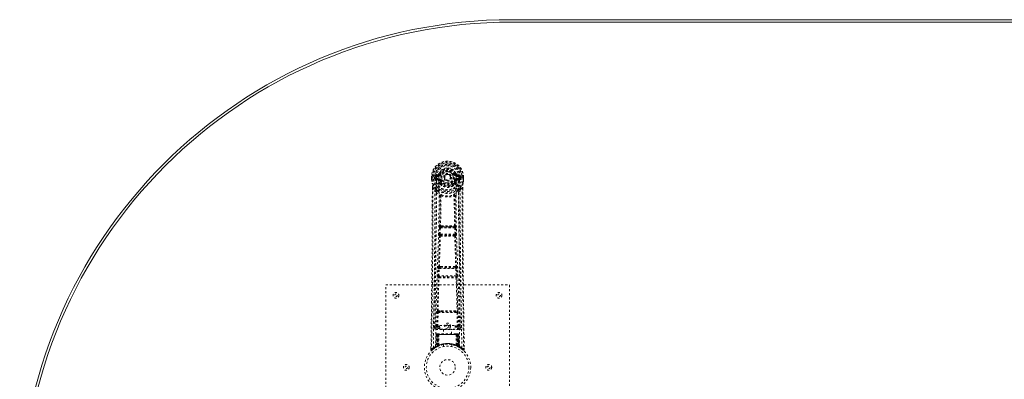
# Model space of a CAD drawing. Header units: inches. Extents: x 12.1 to 107.6, y 31.9 to 79.7.
# Tile 2 of 5: x 12.1 to 59.8, y 62.2 to 79.7. Entities that reach past the tile are written whole.
import ezdxf

# ---------------------------------------------------------------- set-up
doc = ezdxf.new("R2010")
doc.units = ezdxf.units.IN
doc.header["$MEASUREMENT"] = 0
doc.linetypes.add('SLD-Dashed', pattern=[0.075, 0.05, -0.025])
doc.linetypes.add('SLD-Solid', pattern=[0])

msp = doc.modelspace()

# ---------------------------------------------------------------- linework, layer by layer
at = {"color": 7, "linetype": 'SLD-Solid', "lineweight": 15}
for p, q in [((35.945, 79.7), (83.695, 79.7)), ((83.695, 79.582), (35.945, 79.582)), ((35.945, 79.582), (83.695, 79.582))]:
    msp.add_line(p, q, dxfattribs=at)
at = {"color": 7, "linetype": 'SLD-Dashed', "lineweight": 0}
for p, q in [((32.364, 72.199), (32.245, 72.176)), ((32.275, 72.14), (32.392, 72.16)), ((32.275, 72.14), (32.275, 72.11)), ((32.392, 72.14), (32.275, 72.14)), ((32.392, 72.11), (32.275, 72.11)), ((32.392, 72.16), (32.392, 72.14)), ((32.392, 72.11), (32.392, 72.14)), ((32.452, 72.204), (32.397, 72.227)), ((32.452, 72.204), (32.474, 72.194)), ((33.167, 72.194), (33.189, 72.204)), ((33.189, 72.204), (33.193, 72.196)), ((33.249, 72.16), (33.366, 72.14)), ((33.249, 72.16), (33.249, 72.14)), ((33.366, 72.14), (33.249, 72.14)), ((33.249, 72.11), (33.249, 72.14)), ((33.366, 72.11), (33.249, 72.11)), ((33.396, 72.176), (33.277, 72.199)), ((33.366, 72.11), (33.366, 72.14)), ((32.045, 72.059), (32.041, 72.058)), ((32.041, 72.058), (32.041, 71.942)), ((32.041, 71.942), (32.041, 71.938)), ((32.042, 72.059), (32.042, 71.942)), ((32.098, 72.058), (32.045, 72.059)), ((32.07, 72.056), (32.07, 71.942)), ((32.121, 72.058), (32.098, 72.058)), ((32.279, 72.058), (32.121, 72.058)), ((32.192, 71.985), (32.192, 72.056)), ((32.192, 71.985), (32.222, 71.986)), ((32.192, 71.985), (32.192, 71.985)), ((32.227, 72.056), (32.222, 72.056)), ((32.222, 72.056), (32.222, 71.986)), ((32.222, 71.985), (32.227, 71.967)), ((32.227, 71.977), (32.227, 72.056)), ((32.227, 71.967), (32.227, 71.977)), ((32.233, 71.94), (32.237, 71.936)), ((32.237, 71.936), (32.237, 71.935)), ((32.237, 71.936), (32.237, 71.935)), ((32.248, 71.924), (32.237, 71.935)), ((32.248, 71.924), (32.362, 71.904)), ((32.262, 71.988), (32.262, 71.958)), ((32.262, 71.988), (32.392, 71.988)), ((32.392, 71.933), (32.262, 71.958)), ((32.262, 71.958), (32.392, 71.958)), ((32.392, 71.988), (32.392, 71.958)), ((32.392, 71.933), (32.392, 71.958)), ((32.397, 72.093), (32.397, 72.095)), ((32.474, 71.903), (32.447, 71.892)), ((32.452, 71.742), (32.452, 71.761)), ((32.471, 71.697), (32.46, 71.714)), ((32.475, 71.766), (32.476, 71.748)), ((32.977, 72.049), (32.976, 72.033)), ((32.977, 72.057), (32.977, 72.049)), ((33.165, 71.748), (33.165, 71.766)), ((33.194, 71.892), (33.167, 71.903)), ((33.181, 71.714), (33.169, 71.697)), ((33.189, 71.742), (33.189, 71.761)), ((33.244, 72.095), (33.244, 72.093)), ((33.249, 71.988), (33.249, 71.958)), ((33.249, 71.988), (33.379, 71.988)), ((33.379, 71.958), (33.249, 71.933)), ((33.249, 71.933), (33.249, 71.958)), ((33.249, 71.958), (33.379, 71.958)), ((33.279, 71.904), (33.393, 71.924)), ((33.52, 72.058), (33.362, 72.058)), ((33.379, 71.958), (33.379, 71.988)), ((33.404, 71.936), (33.393, 71.924)), ((33.393, 71.924), (33.393, 71.924)), ((33.393, 71.924), (33.393, 71.924)), ((33.404, 71.936), (33.407, 71.94)), ((33.414, 72.056), (33.419, 72.056)), ((33.414, 71.977), (33.414, 72.056)), ((33.419, 71.985), (33.414, 71.967)), ((33.414, 71.967), (33.414, 71.977)), ((33.419, 71.986), (33.419, 72.056)), ((33.419, 71.986), (33.449, 71.985)), ((33.449, 72.056), (33.449, 71.985)), ((33.449, 72.056), (33.449, 72.056)), ((33.449, 71.985), (33.449, 71.985)), ((33.543, 72.058), (33.52, 72.058)), ((33.596, 72.059), (33.543, 72.058)), ((33.57, 71.942), (33.57, 72.056)), ((33.6, 72.058), (33.596, 72.059)), ((33.599, 71.942), (33.599, 72.059)), ((33.6, 72.058), (33.6, 71.942)), ((33.6, 71.938), (33.6, 71.942)), ((32.083, 71.557), (32.08, 70.633)), ((32.084, 70.633), (32.084, 71.557)), ((32.113, 71.556), (32.209, 71.44)), ((33.432, 71.44), (33.528, 71.556)), ((33.556, 71.503), (33.557, 71.557)), ((33.558, 71.557), (33.558, 71.504)), ((32.493, 71.138), (32.493, 71.138)), ((33.148, 71.138), (33.148, 71.138)), ((32.41, 69.285), (32.427, 69.602)), ((32.455, 69.283), (32.471, 69.6)), ((33.186, 69.283), (32.455, 69.283)), ((32.478, 69.233), (32.464, 69.238)), ((32.464, 69.238), (33.177, 69.238)), ((32.471, 69.6), (33.17, 69.6)), ((32.521, 69.698), (32.481, 69.698)), ((32.49, 69.644), (32.529, 69.645)), ((33.112, 69.645), (32.529, 69.645)), ((33.112, 69.645), (33.151, 69.644)), ((33.16, 69.698), (33.12, 69.698)), ((33.177, 69.238), (33.163, 69.233)), ((33.17, 69.6), (33.186, 69.283)), ((33.231, 69.285), (33.214, 69.602)), ((32.434, 69.191), (32.419, 69.195)), ((33.207, 69.191), (33.221, 69.195)), ((32.355, 67.267), (32.372, 67.62)), ((32.4, 67.265), (32.417, 67.617)), ((32.417, 67.617), (33.224, 67.617)), ((32.455, 67.714), (32.422, 67.713)), ((32.464, 67.662), (32.432, 67.662)), ((33.177, 67.662), (32.464, 67.662)), ((33.177, 67.662), (33.209, 67.662)), ((33.219, 67.713), (33.186, 67.714)), ((33.224, 67.617), (33.241, 67.265)), ((33.286, 67.267), (33.269, 67.62)), ((32.362, 67.177), (32.37, 67.174)), ((33.241, 67.265), (32.4, 67.265)), ((32.414, 67.217), (32.406, 67.22)), ((32.406, 67.22), (33.235, 67.22)), ((33.235, 67.22), (33.227, 67.217)), ((33.271, 67.174), (33.279, 67.177)), ((29.82, 66.825), (35.82, 66.825)), ((29.82, 58.825), (29.82, 66.825)), ((35.82, 66.825), (35.82, 58.825)), ((32.302, 64.822), (32.317, 65.483)), ((32.346, 64.821), (32.362, 65.482)), ((32.359, 65.567), (32.516, 65.574)), ((32.362, 65.482), (33.279, 65.482)), ((32.37, 65.523), (32.523, 65.525)), ((32.523, 65.525), (33.118, 65.525)), ((33.118, 65.525), (33.271, 65.523)), ((33.125, 65.574), (33.282, 65.567)), ((33.279, 65.482), (33.294, 64.821)), ((33.339, 64.822), (33.324, 65.483)), ((32.212, 65.055), (32.208, 64.767)), ((33.433, 64.767), (33.429, 65.055)), ((32.208, 64.765), (32.209, 64.757)), ((32.253, 64.719), (32.253, 64.659)), ((32.44, 64.719), (32.253, 64.719)), ((32.253, 64.659), (33.388, 64.659)), ((32.346, 64.776), (32.346, 64.821)), ((32.346, 64.821), (32.44, 64.821)), ((32.346, 64.776), (32.44, 64.776)), ((32.44, 64.852), (33.19, 64.852)), ((32.44, 64.672), (32.44, 64.852)), ((33.19, 64.672), (32.44, 64.672)), ((32.625, 64.672), (32.625, 64.45)), ((33.015, 64.45), (33.015, 64.672)), ((33.19, 64.852), (33.19, 64.672)), ((33.19, 64.821), (33.294, 64.821)), ((33.19, 64.776), (33.294, 64.776)), ((33.388, 64.719), (33.19, 64.719)), ((33.294, 64.776), (33.294, 64.821)), ((33.388, 64.659), (33.388, 64.719)), ((33.432, 64.757), (33.433, 64.765)), ((32.275, 64.421), (32.253, 63.815)), ((32.288, 64.421), (32.267, 63.823)), ((32.288, 64.421), (32.275, 64.421)), ((32.309, 64.424), (32.286, 63.831)), ((32.306, 64.421), (32.286, 63.834)), ((32.373, 64.421), (32.306, 64.421)), ((32.314, 64.421), (32.313, 63.864)), ((32.321, 64.45), (32.314, 64.45)), ((32.321, 64.421), (32.314, 64.421)), ((32.328, 64.45), (32.318, 64.45)), ((32.321, 64.421), (33.32, 64.421)), ((32.321, 63.868), (32.321, 64.421)), ((32.327, 63.87), (32.327, 64.421)), ((32.327, 64.421), (32.334, 64.421)), ((32.334, 64.45), (32.328, 64.45)), ((32.334, 64.421), (32.334, 63.874)), ((33.307, 64.421), (32.334, 64.421)), ((32.39, 64.45), (32.336, 64.45)), ((32.346, 64.421), (32.345, 63.879)), ((32.352, 64.45), (32.346, 64.45)), ((32.352, 64.421), (32.346, 64.421)), ((32.352, 64.45), (32.39, 64.45)), ((32.352, 64.421), (33.289, 64.421)), ((32.352, 63.882), (32.352, 64.421)), ((32.354, 63.87), (32.373, 64.421)), ((32.374, 64.421), (32.355, 63.87)), ((32.373, 64.421), (32.374, 64.421)), ((32.404, 64.421), (32.4, 63.899)), ((32.412, 64.45), (32.404, 64.45)), ((33.236, 64.421), (32.404, 64.421)), ((33.229, 64.45), (32.412, 64.45)), ((33.237, 64.45), (33.229, 64.45)), ((33.236, 64.421), (33.241, 63.899)), ((33.305, 64.45), (33.251, 64.45)), ((33.251, 64.45), (33.289, 64.45)), ((33.286, 63.87), (33.267, 64.421)), ((33.267, 64.421), (33.267, 64.421)), ((33.267, 64.421), (33.287, 63.87)), ((33.335, 64.421), (33.267, 64.421)), ((33.295, 64.45), (33.289, 64.45)), ((33.295, 64.421), (33.289, 64.421)), ((33.289, 64.421), (33.289, 63.882)), ((33.296, 63.879), (33.295, 64.421)), ((33.313, 64.45), (33.307, 64.45)), ((33.307, 63.874), (33.307, 64.421)), ((33.307, 64.421), (33.314, 64.421)), ((33.323, 64.45), (33.313, 64.45)), ((33.314, 64.421), (33.314, 63.87)), ((33.327, 64.45), (33.319, 64.45)), ((33.327, 64.421), (33.32, 64.421)), ((33.32, 64.421), (33.32, 63.868)), ((33.328, 63.864), (33.327, 64.421)), ((33.355, 63.831), (33.332, 64.424)), ((33.335, 64.421), (33.355, 63.834)), ((33.353, 64.421), (33.374, 63.823)), ((33.366, 64.421), (33.353, 64.421)), ((33.366, 64.421), (33.387, 63.815)), ((32.015, 63.75), (32.014, 63.684)), ((32.015, 63.75), (32.014, 63.683)), ((32.014, 63.683), (32.044, 63.683)), ((32.016, 63.747), (32.015, 63.683)), ((32.063, 63.662), (32.105, 63.696)), ((32.239, 63.791), (32.252, 63.799)), ((32.253, 63.815), (32.267, 63.823)), ((32.27, 63.809), (32.337, 63.843)), ((32.286, 63.834), (32.354, 63.87)), ((32.313, 63.864), (32.321, 63.868)), ((32.326, 63.838), (32.313, 63.864)), ((32.326, 63.838), (32.317, 63.834)), ((32.333, 63.842), (32.326, 63.838)), ((32.334, 63.874), (32.327, 63.87)), ((32.339, 63.844), (32.327, 63.87)), ((32.331, 63.84), (32.339, 63.844)), ((32.346, 63.847), (32.334, 63.874)), ((32.337, 63.843), (32.338, 63.844)), ((32.338, 63.844), (32.345, 63.847)), ((32.345, 63.879), (32.352, 63.882)), ((32.357, 63.853), (32.345, 63.879)), ((32.355, 63.87), (32.354, 63.87)), ((32.363, 63.855), (32.357, 63.853)), ((32.62, 63.932), (32.62, 63.836)), ((33.02, 63.836), (33.02, 63.932)), ((33.289, 63.882), (33.277, 63.855)), ((33.284, 63.853), (33.277, 63.855)), ((33.296, 63.879), (33.284, 63.853)), ((33.287, 63.87), (33.286, 63.87)), ((33.287, 63.87), (33.355, 63.834)), ((33.289, 63.882), (33.296, 63.879)), ((33.307, 63.874), (33.295, 63.847)), ((33.314, 63.87), (33.302, 63.844)), ((33.303, 63.844), (33.304, 63.843)), ((33.304, 63.843), (33.318, 63.836)), ((33.314, 63.87), (33.307, 63.874)), ((33.32, 63.868), (33.308, 63.842)), ((33.315, 63.838), (33.308, 63.842)), ((33.328, 63.864), (33.315, 63.838)), ((33.341, 63.825), (33.315, 63.838)), ((33.32, 63.868), (33.328, 63.864)), ((33.323, 63.833), (33.37, 63.809)), ((33.374, 63.823), (33.387, 63.815)), ((33.383, 63.803), (33.396, 63.795)), ((33.389, 63.799), (33.402, 63.791)), ((33.536, 63.696), (33.578, 63.662)), ((33.597, 63.683), (33.577, 63.661)), ((33.627, 63.684), (33.626, 63.751))]:
    msp.add_line(p, q, dxfattribs=at)
at = {"color": 7, "linetype": 'SLD-Dashed', "lineweight": 0, "flags": 128}
for points in [[(32.275, 72.11), (32.252, 72.114), (32.232, 72.127)], [(32.392, 72.16), (32.429, 72.174), (32.442, 72.188)], [(32.397, 72.095), (32.403, 72.172), (32.426, 72.246), (32.465, 72.315), (32.519, 72.375), (32.584, 72.424), (32.658, 72.46), (32.738, 72.482), (32.82, 72.489), (32.903, 72.482), (32.983, 72.46), (33.057, 72.424), (33.122, 72.375), (33.176, 72.315), (33.215, 72.246), (33.238, 72.172), (33.244, 72.095)], [(32.442, 72.188), (32.447, 72.195), (32.452, 72.204)], [(32.501, 72.183), (32.496, 72.185), (32.491, 72.187), (32.486, 72.189), (32.482, 72.191), (32.479, 72.192), (32.476, 72.193), (32.474, 72.194), (32.474, 72.194)], [(33.139, 72.183), (33.145, 72.185), (33.15, 72.187), (33.155, 72.189), (33.159, 72.191), (33.162, 72.192), (33.165, 72.193), (33.166, 72.194), (33.167, 72.194)], [(33.409, 72.127), (33.389, 72.114), (33.366, 72.11)], [(32.041, 72.058), (32.041, 72.058), (32.042, 72.058), (32.044, 72.058), (32.048, 72.057), (32.052, 72.057), (32.058, 72.057), (32.064, 72.056), (32.07, 72.056)], [(32.041, 71.942), (32.054, 71.845), (32.07, 71.768)], [(32.041, 71.938), (32.042, 71.938), (32.044, 71.938), (32.047, 71.939), (32.05, 71.939), (32.055, 71.94), (32.06, 71.941), (32.065, 71.941), (32.07, 71.942)], [(32.07, 71.942), (32.064, 71.942), (32.058, 71.942), (32.052, 71.942), (32.048, 71.942), (32.044, 71.942), (32.042, 71.942), (32.041, 71.942), (32.041, 71.942)], [(32.041, 71.938), (32.053, 71.848), (32.071, 71.757)], [(32.07, 71.768), (32.07, 71.763), (32.071, 71.757)], [(32.251, 71.479), (32.15, 71.603), (32.071, 71.757)], [(32.133, 63.777), (32.14, 64.824), (32.159, 65.869), (32.189, 66.911), (32.224, 67.949), (32.258, 68.983), (32.283, 70.013), (32.292, 71.038), (32.279, 72.058)], [(32.222, 71.985), (32.222, 71.986), (32.222, 71.986)], [(32.227, 71.977), (32.243, 71.985), (32.262, 71.988)], [(32.242, 63.833), (32.25, 64.877), (32.272, 65.92), (32.303, 66.96), (32.341, 67.995), (32.377, 69.026), (32.403, 70.053), (32.411, 71.075), (32.397, 72.092)], [(32.39, 71.881), (32.376, 71.898), (32.362, 71.904)], [(32.452, 71.761), (32.419, 71.813), (32.39, 71.881)], [(32.447, 71.892), (32.474, 71.828), (32.504, 71.779)], [(32.471, 71.697), (32.546, 71.638), (32.603, 71.609)], [(32.501, 71.915), (32.496, 71.913), (32.491, 71.91), (32.486, 71.908), (32.482, 71.907), (32.479, 71.905), (32.476, 71.904), (32.474, 71.903), (32.474, 71.903)], [(33.038, 71.609), (33.095, 71.638), (33.169, 71.697)], [(33.137, 71.779), (33.167, 71.828), (33.194, 71.892)], [(33.139, 71.915), (33.145, 71.913), (33.15, 71.91), (33.155, 71.908), (33.159, 71.907), (33.162, 71.905), (33.165, 71.904), (33.166, 71.903), (33.167, 71.903)], [(33.189, 71.761), (33.221, 71.813), (33.251, 71.881)], [(33.399, 63.833), (33.39, 64.877), (33.369, 65.921), (33.337, 66.96), (33.3, 67.996), (33.264, 69.027), (33.237, 70.054), (33.229, 71.076), (33.244, 72.092)], [(33.251, 71.881), (33.265, 71.898), (33.279, 71.904)], [(33.508, 63.777), (33.501, 64.824), (33.481, 65.869), (33.452, 66.911), (33.417, 67.949), (33.383, 68.983), (33.357, 70.013), (33.349, 71.038), (33.361, 72.058)], [(33.379, 71.988), (33.397, 71.985), (33.414, 71.977)], [(33.39, 71.479), (33.49, 71.604), (33.569, 71.757)], [(33.419, 72.056), (33.423, 72.056), (33.429, 72.056), (33.439, 72.056), (33.449, 72.056)], [(33.419, 71.986), (33.419, 71.986), (33.419, 71.985)], [(33.569, 71.757), (33.586, 71.837), (33.6, 71.938)], [(33.569, 71.757), (33.571, 71.763), (33.571, 71.768)], [(33.57, 72.056), (33.577, 72.056), (33.583, 72.057), (33.588, 72.057), (33.593, 72.057), (33.597, 72.058), (33.599, 72.058), (33.6, 72.058), (33.6, 72.058)], [(33.6, 71.942), (33.6, 71.942), (33.599, 71.942), (33.597, 71.942), (33.593, 71.942), (33.588, 71.942), (33.583, 71.942), (33.577, 71.942), (33.57, 71.942)], [(33.6, 71.938), (33.599, 71.938), (33.597, 71.938), (33.594, 71.939), (33.59, 71.939), (33.586, 71.94), (33.581, 71.941), (33.576, 71.941), (33.57, 71.942)], [(33.6, 71.942), (33.587, 71.845), (33.571, 71.768)], [(32.113, 71.556), (32.111, 70.09), (32.102, 68.618), (32.088, 67.171), (32.085, 66.95), (32.082, 66.72), (32.08, 66.517), (32.078, 66.318), (32.075, 66.103), (32.073, 65.953), (32.071, 65.796), (32.069, 65.639), (32.067, 65.522), (32.066, 65.382), (32.064, 65.22), (32.059, 64.888), (32.057, 64.683), (32.053, 64.428), (32.05, 64.167), (32.047, 63.919), (32.044, 63.683)], [(32.083, 71.557), (32.083, 71.557), (32.084, 71.557), (32.086, 71.556), (32.09, 71.556), (32.095, 71.556), (32.101, 71.556), (32.107, 71.556), (32.113, 71.556)], [(32.209, 71.44), (32.208, 70.92), (32.207, 70.387), (32.204, 69.842), (32.201, 69.327), (32.196, 68.797), (32.191, 68.245), (32.186, 67.756), (32.183, 67.499), (32.18, 67.226), (32.176, 66.937), (32.172, 66.633), (32.169, 66.358), (32.166, 66.117), (32.163, 65.926), (32.16, 65.711), (32.157, 65.47), (32.154, 65.245), (32.151, 65.052), (32.149, 64.892), (32.148, 64.765)], [(32.268, 71.327), (32.354, 71.227), (32.455, 71.139)], [(32.346, 71.391), (32.356, 71.382), (32.361, 71.376)], [(32.503, 71.149), (32.498, 71.158), (32.491, 71.164), (32.483, 71.167), (32.475, 71.167), (32.468, 71.164), (32.461, 71.158), (32.457, 71.149), (32.455, 71.139)], [(33.186, 71.139), (33.184, 71.149), (33.18, 71.158), (33.173, 71.164), (33.166, 71.167), (33.158, 71.167), (33.15, 71.164), (33.143, 71.158), (33.138, 71.149)], [(33.186, 71.139), (33.286, 71.227), (33.373, 71.327)], [(33.28, 71.376), (33.285, 71.382), (33.295, 71.391)], [(33.493, 64.765), (33.491, 64.901), (33.489, 65.073), (33.486, 65.282), (33.483, 65.527), (33.48, 65.776), (33.477, 65.995), (33.475, 66.149), (33.473, 66.287), (33.471, 66.408), (33.469, 66.564), (33.467, 66.727), (33.465, 66.883), (33.456, 67.696), (33.447, 68.514), (33.439, 69.487), (33.434, 70.477), (33.432, 71.44)], [(33.528, 71.556), (33.534, 71.556), (33.54, 71.556), (33.546, 71.556), (33.551, 71.556), (33.555, 71.556), (33.557, 71.557), (33.558, 71.557), (33.558, 71.557)], [(33.528, 71.556), (33.53, 70.092), (33.539, 68.618), (33.553, 67.171), (33.556, 66.924), (33.559, 66.666), (33.562, 66.45), (33.564, 66.221), (33.568, 65.971), (33.571, 65.7), (33.574, 65.482), (33.577, 65.219), (33.581, 64.896), (33.584, 64.685), (33.588, 64.427), (33.591, 64.165), (33.594, 63.917), (33.597, 63.683)], [(33.558, 71.504), (33.566, 68.934), (33.593, 66.309), (33.627, 63.683)], [(32.445, 69.692), (32.456, 70.412), (32.457, 71.13)], [(32.493, 71.138), (32.492, 70.419), (32.481, 69.698)], [(33.16, 69.698), (33.149, 70.419), (33.148, 71.138)], [(33.195, 69.692), (33.185, 70.412), (33.184, 71.13)], [(32.08, 70.633), (32.075, 68.934), (32.047, 66.309), (32.015, 63.75)], [(32.41, 69.285), (32.415, 69.285), (32.426, 69.284), (32.44, 69.283), (32.455, 69.283)], [(32.427, 69.602), (32.432, 69.602), (32.442, 69.601), (32.456, 69.601), (32.471, 69.6)], [(32.464, 69.238), (32.459, 69.241), (32.455, 69.251), (32.454, 69.258), (32.454, 69.266), (32.454, 69.274), (32.455, 69.283)], [(32.49, 69.644), (32.489, 69.644), (32.487, 69.643), (32.484, 69.64), (32.478, 69.63), (32.474, 69.616), (32.471, 69.6)], [(32.521, 69.698), (32.82, 69.7), (33.12, 69.698)], [(32.529, 69.645), (32.82, 69.646), (33.112, 69.645)], [(33.17, 69.6), (33.185, 69.601), (33.199, 69.601), (33.209, 69.602), (33.214, 69.602)], [(33.186, 69.283), (33.187, 69.274), (33.187, 69.266), (33.186, 69.258), (33.185, 69.251), (33.182, 69.241), (33.177, 69.238)], [(33.186, 69.283), (33.201, 69.283), (33.215, 69.284), (33.226, 69.285), (33.231, 69.285)], [(32.387, 67.709), (32.412, 68.451), (32.434, 69.191)], [(32.422, 67.713), (32.447, 68.456), (32.469, 69.196)], [(33.171, 69.196), (33.194, 68.456), (33.219, 67.713)], [(33.253, 67.709), (33.229, 68.451), (33.207, 69.191)], [(32.372, 67.62), (32.375, 67.652), (32.375, 67.654)], [(32.372, 67.62), (32.377, 67.619), (32.387, 67.619), (32.402, 67.618), (32.417, 67.617)], [(33.224, 67.617), (33.239, 67.618), (33.254, 67.619), (33.264, 67.619), (33.269, 67.62)], [(33.269, 67.62), (33.266, 67.652), (33.266, 67.654)], [(32.326, 65.565), (32.345, 66.371), (32.37, 67.174)], [(32.355, 67.267), (32.36, 67.267), (32.37, 67.266), (32.385, 67.266), (32.4, 67.265)], [(32.359, 65.567), (32.379, 66.374), (32.404, 67.177)], [(33.237, 67.177), (33.262, 66.374), (33.282, 65.567)], [(33.241, 67.265), (33.256, 67.266), (33.271, 67.266), (33.281, 67.267), (33.286, 67.267)], [(33.315, 65.565), (33.295, 66.371), (33.271, 67.174)], [(32.317, 65.483), (32.322, 65.483), (32.332, 65.483), (32.347, 65.483), (32.362, 65.482)], [(32.516, 65.574), (32.82, 65.574), (33.125, 65.574)], [(32.523, 65.525), (32.82, 65.525), (33.118, 65.525)], [(33.279, 65.482), (33.294, 65.483), (33.309, 65.483), (33.319, 65.483), (33.324, 65.483)], [(32.302, 64.822), (32.232, 64.793), (32.208, 64.765)], [(32.253, 64.719), (32.277, 64.748), (32.346, 64.776)], [(32.302, 64.822), (32.306, 64.822), (32.316, 64.822), (32.33, 64.821), (32.346, 64.821)], [(33.294, 64.821), (33.31, 64.821), (33.324, 64.822), (33.334, 64.822), (33.339, 64.822)], [(33.294, 64.776), (33.364, 64.748), (33.388, 64.719)], [(33.433, 64.765), (33.409, 64.793), (33.339, 64.822)], [(32.275, 64.421), (32.277, 64.421), (32.286, 64.421), (32.299, 64.421), (32.314, 64.421)], [(32.327, 64.421), (32.312, 64.421), (32.3, 64.421), (32.291, 64.421), (32.288, 64.421)], [(32.306, 64.421), (32.306, 64.421), (32.308, 64.421), (32.312, 64.421), (32.317, 64.421), (32.323, 64.421), (32.33, 64.421), (32.338, 64.421), (32.346, 64.421)], [(32.404, 64.421), (32.393, 64.421), (32.384, 64.421), (32.377, 64.421), (32.374, 64.421)], [(33.267, 64.421), (33.263, 64.421), (33.257, 64.421), (33.248, 64.421), (33.236, 64.421)], [(33.295, 64.421), (33.303, 64.421), (33.311, 64.421), (33.318, 64.421), (33.324, 64.421), (33.329, 64.421), (33.332, 64.421), (33.334, 64.421), (33.335, 64.421)], [(33.305, 64.45), (33.305, 64.45), (33.303, 64.45)], [(33.353, 64.421), (33.349, 64.421), (33.341, 64.421), (33.328, 64.421), (33.314, 64.421)], [(33.327, 64.421), (33.342, 64.421), (33.355, 64.421), (33.363, 64.421), (33.366, 64.421)], [(33.335, 64.42), (33.334, 64.427), (33.333, 64.429)], [(32.017, 63.684), (32.019, 63.676), (32.022, 63.668), (32.027, 63.662), (32.034, 63.657), (32.041, 63.654), (32.048, 63.653), (32.055, 63.655), (32.062, 63.659)], [(32.064, 63.661), (32.097, 63.689), (32.105, 63.696)], [(32.181, 63.752), (32.23, 63.785), (32.275, 63.811)], [(32.321, 63.868), (32.326, 63.858), (32.33, 63.849), (32.332, 63.844), (32.333, 63.842)], [(32.352, 63.882), (32.356, 63.872), (32.36, 63.863), (32.362, 63.857), (32.363, 63.855)], [(33.357, 63.826), (33.355, 63.832), (33.355, 63.834)], [(33.371, 63.808), (33.411, 63.785), (33.46, 63.753)], [(33.394, 63.798), (33.387, 63.809), (33.383, 63.823)], [(33.579, 63.663), (33.586, 63.659), (33.594, 63.657), (33.602, 63.657), (33.61, 63.658), (33.617, 63.661), (33.622, 63.667), (33.625, 63.673), (33.627, 63.681)], [(33.627, 63.683), (33.626, 63.684), (33.625, 63.684), (33.618, 63.683), (33.609, 63.683), (33.603, 63.683), (33.597, 63.683)]]:
    msp.add_lwpolyline(points, dxfattribs=at)
at = {"color": 7, "linetype": 'SLD-Dashed', "lineweight": 0}
for centre, radius in [((32.82, 72.049), 0.7), ((32.82, 72.049), 0.69), ((32.82, 72.049), 0.623), ((32.82, 72.049), 0.32), ((32.82, 72.049), 0.275), ((32.82, 72.049), 0.188), ((32.82, 72.049), 0.157), ((32.82, 72.049), 0.142), ((32.82, 72.049), 0.139), ((32.82, 72.049), 0.138), ((30.32, 66.325), 0.14), ((30.32, 66.325), 0.0625), ((35.32, 66.325), 0.14), ((35.32, 66.325), 0.0625), ((32.82, 64.825), 0.14), ((32.82, 64.825), 0.0625), ((32.82, 62.825), 1.125), ((32.82, 62.825), 1.03), ((32.82, 62.825), 0.375), ((30.82, 62.825), 0.141), ((30.82, 62.825), 0.0625), ((34.82, 62.825), 0.141), ((34.82, 62.825), 0.0625)]:
    msp.add_circle(centre, radius, dxfattribs=at)
at = {"color": 7, "linetype": 'SLD-Solid', "lineweight": 15}
for radius in [23.875, 23.757, 23.757]:
    msp.add_arc((35.945, 55.825), radius, 90, 270, dxfattribs=at)
at = {"color": 7, "linetype": 'SLD-Dashed', "lineweight": 0}
for centre, radius, start, end in [((32.82, 72.049), 0.78, 0, 179.3038), ((32.82, 72.049), 0.78, 0.7166, 179.2834), ((32.82, 72.049), 0.75, 0.5684, 179.4316), ((32.82, 72.049), 0.629, 0.6528, 179.3472), ((32.82, 72.049), 0.599, 0.6527, 179.3473), ((32.82, 72.064), 0.541, 359.35, 180.65), ((32.82, 72.049), 0.593, 172.3909, 179.3289), ((32.436, 72.1), 0.206, 158.337, 172.3466), ((32.274, 72.17), 0.0299, 167.8898, 271.9561), ((32.392, 72.19), 0.0301, 162.3504, 268.5782), ((32.355, 72.244), 0.0454, 281.2539, 337.5691), ((32.392, 72.229), 0.089, 270, 337.226), ((32.392, 72.229), 0.119, 270.0005, 337.2262), ((32.82, 72.049), 0.459, 22.774, 157.226), ((32.82, 72.049), 0.4, 22.774, 157.226), ((32.82, 72.049), 0.376, 22.774, 157.226), ((32.82, 72.049), 0.346, 22.7741, 157.2259), ((32.82, 72.049), 0.275, 82.5717, 262.572), ((32.82, 72.049), 0.275, 262.5716, 82.5721), ((33.249, 72.229), 0.119, 202.7745, 269.9999), ((33.249, 72.229), 0.089, 202.774, 270), ((33.788, 70.853), 1.478, 111.6227, 113.9238), ((33.255, 72.231), 0.0715, 209.6306, 265.2066), ((33.286, 72.244), 0.0454, 202.489, 258.688), ((33.248, 72.19), 0.0301, 271.4234, 17.648), ((33.367, 72.17), 0.0299, 268.0463, 12.1078), ((33.205, 72.1), 0.206, 7.6598, 21.6566), ((32.82, 72.049), 0.593, 0.6711, 7.6091), ((32.07, 71.942), 0.03, 180.0028, 185.051), ((32.82, 72.049), 0.787, 188.0937, 351.9063), ((32.82, 72.049), 0.758, 188.0936, 351.9064), ((30.897, 71.587), 1.187, 358.5707, 8.7912), ((28.599, 70.94), 3.568, 9.9427, 13.2523), ((32.219, 73.104), 1.049, 268.5369, 270.1565), ((32.82, 72.049), 0.632, 185.8274, 354.1726), ((32.82, 72.049), 0.602, 186.0327, 353.9673), ((32.313, 71.974), 0.0862, 184.5588, 202.7057), ((32.261, 71.927), 0.0306, 89.066, 154.5762), ((32.69, 72.145), 0.499, 204.8887, 243.9938), ((32.628, 72.146), 0.441, 210.2266, 246.4271), ((32.398, 71.871), 0.221, 90.3105, 122.518), ((32.392, 71.903), 0.0299, 91.0966, 178.7751), ((32.42, 71.876), 0.031, 31.5694, 169.9032), ((32.392, 71.869), 0.119, 22.7738, 89.9995), ((32.392, 71.869), 0.089, 22.774, 90), ((32.386, 71.868), 0.0649, 21.318, 85.0779), ((32.482, 71.758), 0.0305, 44.5485, 174.2849), ((32.474, 71.721), 0.0459, 88.3076, 118.8642), ((32.474, 71.702), 0.046, 88.2965, 118.8), ((32.497, 71.739), 0.0449, 175.0908, 213.9401), ((32.511, 71.693), 0.0396, 127.1317, 174.8145), ((32.82, 72.049), 0.376, 202.774, 337.226), ((32.502, 71.744), 0.0347, 87.2625, 140.6069), ((32.82, 72.061), 0.453, 220.4511, 319.5489), ((32.509, 71.749), 0.033, 181.8733, 228.3862), ((32.82, 72.088), 0.494, 227.4888, 312.5112), ((32.82, 72.049), 0.346, 202.7741, 337.2259), ((32.82, 72.042), 0.411, 219.7061, 320.2939), ((32.82, 72.049), 0.157, 245.2931, 290.0155), ((33.159, 71.758), 0.0305, 5.7192, 135.4474), ((33.139, 71.744), 0.0347, 39.3986, 92.7321), ((33.249, 71.869), 0.119, 90.0001, 157.2255), ((33.132, 71.749), 0.033, 311.6147, 358.1165), ((33.13, 71.693), 0.0396, 5.1705, 52.8779), ((33.167, 71.721), 0.0459, 61.1293, 91.6989), ((33.166, 71.702), 0.046, 61.1919, 91.7089), ((33.249, 71.869), 0.089, 90, 157.226), ((32.956, 72.14), 0.492, 295.7072, 335.4808), ((33.144, 71.739), 0.0448, 326.2138, 4.9474), ((33.012, 72.147), 0.441, 293.5931, 329.7441), ((33.255, 71.868), 0.0649, 94.9221, 158.682), ((33.221, 71.875), 0.031, 10.1753, 148.3511), ((33.238, 71.86), 0.233, 58.0388, 88.5928), ((33.249, 71.903), 0.0299, 1.1674, 88.9564), ((33.38, 71.927), 0.0306, 25.4314, 90.9265), ((33.299, 71.981), 0.116, 339.6356, 353.1095), ((37.042, 70.94), 3.567, 166.7474, 170.0575), ((34.745, 71.587), 1.187, 171.2124, 181.427), ((-467.244, 72.645), 499.514, 359.09606, 359.84883), ((32.542, 71.122), 0.461, 129.1758, 136.3338), ((27.492, 68.897), 5.359, 26.9679, 28.3324), ((33.803, 73.06), 2.215, 225.5106, 228.8662), ((32.329, 71.325), 0.0608, 58.0035, 177.4261), ((33.093, 71.888), 0.893, 214.9901, 231.1462), ((32.515, 71.134), 0.0608, 73.7745, 175.9548), ((32.506, 71.137), 0.0128, 102.3319, 173.3669), ((32.575, 71.132), 0.0738, 124.9771, 166.7611), ((32.82, 72.062), 0.966, 250.819, 289.1817), ((32.82, 71.986), 0.844, 250.0605, 289.9395), ((32.82, 72.029), 0.473, 242.6135, 297.3865), ((32.548, 71.888), 0.893, 308.8519, 325.0118), ((33.125, 71.134), 0.0608, 4.0438, 106.2253), ((33.066, 71.132), 0.0738, 13.2447, 55.0171), ((33.135, 71.137), 0.0128, 6.6096, 77.6917), ((33.312, 71.325), 0.0608, 2.5691, 122.0035), ((31.838, 73.059), 2.215, 311.1342, 314.4905), ((38.125, 68.909), 5.333, 151.6633, 153.0346), ((532.942, 72.646), 499.571, 180.15123, 180.90392), ((33.098, 71.122), 0.461, 43.6666, 50.8235), ((32.444, 71.131), 0.0133, 356.8006, 33.9626), ((32.49, 71.067), 0.0709, 87.2841, 117.2808), ((33.151, 71.067), 0.0709, 62.7181, 92.7135), ((33.197, 71.131), 0.0134, 146.1203, 183.26), ((32.571, 69.256), 0.163, 169.7829, 201.8698), ((32.464, 69.192), 0.0451, 90.8614, 176.7734), ((32.607, 69.611), 0.181, 153.537, 182.7757), ((32.475, 69.624), 0.0735, 85.5134, 114.1482), ((32.491, 69.69), 0.0457, 178.2719, 268.1472), ((32.584, 69.687), 0.104, 173.8569, 204.0358), ((32.621, 69.685), 0.101, 172.2339, 203.472), ((33.02, 69.685), 0.101, 336.5246, 7.7645), ((33.057, 69.687), 0.104, 335.9676, 6.1398), ((33.15, 69.69), 0.0457, 271.852, 1.732), ((33.112, 69.602), 0.0575, 357.8256, 47.5855), ((33.165, 69.625), 0.073, 65.7423, 94.5999), ((33.176, 69.192), 0.0451, 3.2266, 89.1386), ((33.034, 69.611), 0.181, 357.219, 26.468), ((33.07, 69.256), 0.163, 338.1241, 10.2234), ((32.479, 69.188), 0.0451, 90.8961, 176.6076), ((32.463, 69.122), 0.0749, 85.0958, 112.9473), ((32.526, 69.202), 0.0574, 147.5049, 185.9269), ((32.82, 106.569), 37.374, 269.4617, 270.5382), ((32.82, 101.822), 32.591, 269.398, 270.602), ((33.162, 69.188), 0.0451, 3.3957, 89.1006), ((33.114, 69.202), 0.0579, 354.2277, 32.3406), ((33.178, 69.121), 0.075, 67.0751, 94.8899), ((32.511, 67.652), 0.136, 155.3347, 179.2499), ((32.415, 67.629), 0.0843, 84.871, 108.7987), ((32.432, 67.708), 0.0448, 177.9356, 222.9044), ((32.432, 67.705), 0.0424, 220.4569, 270.4065), ((32.485, 67.619), 0.068, 141.1104, 181.6279), ((32.508, 67.703), 0.0869, 173.46, 208.3396), ((32.535, 67.702), 0.0814, 171.2426, 208.694), ((32.82, 34.93), 32.786, 89.3606, 90.6394), ((32.82, 34.3), 33.365, 89.3872, 90.6128), ((33.106, 67.702), 0.0814, 331.3103, 8.7485), ((33.133, 67.703), 0.0867, 331.6258, 6.5755), ((33.208, 67.708), 0.0455, 271.254, 1.8267), ((33.156, 67.619), 0.068, 358.3649, 38.9013), ((33.226, 67.63), 0.0837, 71.1218, 95.2097), ((33.13, 67.652), 0.136, 0.7114, 24.7141), ((32.562, 67.236), 0.209, 171.5832, 196.4967), ((32.407, 67.175), 0.0451, 90.5933, 177.0795), ((32.415, 67.171), 0.0451, 90.6231, 177.0106), ((32.396, 67.087), 0.0908, 85.1432, 107.0296), ((32.454, 67.25), 0.0563, 164.2658, 211.7614), ((32.458, 67.184), 0.0546, 143.5259, 186.9851), ((32.82, 103.818), 36.643, 269.3488, 270.6511), ((32.82, 100.028), 32.814, 269.2909, 270.7091), ((33.226, 67.171), 0.0451, 2.9905, 89.3788), ((33.182, 67.184), 0.055, 353.1643, 36.3311), ((33.187, 67.25), 0.0563, 328.2386, 15.7401), ((33.234, 67.175), 0.0451, 2.9188, 89.4054), ((33.245, 67.087), 0.091, 72.9993, 94.8409), ((33.079, 67.236), 0.209, 343.5056, 8.4145), ((32.719, 65.483), 0.401, 168.1481, 179.9208), ((32.351, 65.429), 0.139, 86.8578, 100.619), ((32.371, 65.569), 0.0456, 184.1731, 268.2455), ((32.47, 65.571), 0.111, 181.789, 205.6569), ((32.467, 65.483), 0.105, 157.5279, 180.3652), ((32.604, 65.562), 0.0888, 172.3619, 204.3934), ((33.037, 65.562), 0.0889, 335.606, 7.6333), ((33.172, 65.571), 0.109, 334.2139, 358.346), ((33.27, 65.569), 0.0456, 271.7529, 355.8285), ((33.174, 65.483), 0.105, 359.6356, 22.465), ((33.289, 65.427), 0.141, 79.4666, 93.0571), ((32.922, 65.483), 0.401, 0.0763, 11.8383), ((32.183, 66.36), 1.596, 268.7145, 270.8687), ((32.253, 64.764), 0.105, 179.2621, 269.995), ((32.251, 64.761), 0.0423, 186.5666, 271.9636), ((32.347, 64.821), 0.0451, 179.0341, 269.5713), ((33.294, 64.821), 0.0451, 270.4296, 0.9026), ((33.388, 64.764), 0.105, 270.005, 0.7379), ((33.39, 64.761), 0.0423, 268.0411, 353.4287), ((33.457, 66.362), 1.597, 269.1326, 271.2848), ((32.305, 64.42), 0.03, 90.004, 178.0066), ((32.335, 64.377), 0.0742, 106.7357, 144.0556), ((32.318, 64.42), 0.03, 90.0325, 178.0274), ((32.332, 64.285), 0.163, 91.7029, 100.628), ((32.336, 64.42), 0.03, 90.0637, 178.0681), ((32.341, 64.414), 0.0356, 82.0649, 170.2959), ((32.737, 64.428), 0.416, 176.9854, 180.9716), ((32.928, 64.427), 0.601, 178.0005, 180.5756), ((32.76, 64.428), 0.427, 177.0657, 180.9562), ((32.791, 64.428), 0.446, 177.1812, 180.9057), ((32.797, 64.428), 0.446, 177.1812, 180.9057), ((32.403, 64.42), 0.0299, 90.1839, 178.2045), ((32.404, 64.42), 0.0299, 90.1884, 178.2045), ((32.441, 64.427), 0.0369, 141.87, 189.6604), ((33.202, 64.427), 0.0354, 349.2724, 39.2059), ((33.237, 64.42), 0.0299, 1.7955, 89.8161), ((33.238, 64.42), 0.0299, 1.798, 89.8135), ((32.842, 64.428), 0.447, 359.0873, 2.7979), ((32.85, 64.428), 0.446, 359.0943, 2.8188), ((33.305, 64.42), 0.03, 1.9319, 89.9363), ((32.879, 64.428), 0.428, 359.0512, 2.9268), ((32.728, 64.427), 0.585, 359.3952, 2.0387), ((33.309, 64.282), 0.166, 79.597, 88.3426), ((32.907, 64.428), 0.413, 359.0175, 3.0348), ((33.323, 64.42), 0.03, 1.9636, 89.972), ((33.305, 64.377), 0.0742, 35.9466, 73.262), ((33.336, 64.42), 0.03, 2.0005, 89.9933), ((32.82, 62.783), 1.208, 124.6683, 131.8411), ((32.044, 63.683), 0.03, 179.278, 312.1384), ((32.82, 62.824), 1.158, 47.8705, 132.1289), ((32.114, 63.726), 0.0825, 211.7745, 232.6805), ((32.816, 62.83), 1.12, 124.6288, 132.0864), ((32.808, 62.586), 1.369, 114.4308, 119.5498), ((32.163, 63.777), 0.03, 180.1675, 304.0697), ((32.82, 62.825), 1.127, 119.5103, 124.6491), ((32.224, 63.816), 0.03, 301.0386, 358.0189), ((32.82, 62.793), 1.19, 60.8885, 119.1115), ((32.283, 63.845), 0.0429, 196.9804, 245.8303), ((32.237, 63.824), 0.0299, 300.2763, 358.0883), ((32.809, 62.844), 1.105, 118.6368, 120.2599), ((32.802, 63.201), 0.824, 126.3721, 131.7315), ((32.82, 62.825), 1.127, 60.489, 119.511), ((32.795, 63.213), 0.807, 125.4833, 130.8762), ((32.27, 63.966), 0.138, 269.4175, 293.4589), ((32.826, 62.813), 1.14, 114.2914, 119.1672), ((32.256, 63.835), 0.0299, 299.2229, 358.1938), ((32.258, 63.833), 0.0273, 297.6482, 2.3024), ((32.8, 63.213), 0.806, 124.3197, 129.6147), ((32.82, 62.826), 1.155, 64.3786, 115.6214), ((32.82, 62.826), 1.155, 65.0795, 114.9205), ((32.324, 63.87), 0.0297, 295.4875, 358.5095), ((32.325, 63.871), 0.0297, 295.4316, 358.5214), ((32.82, 62.826), 1.155, 66.0603, 113.9397), ((32.775, 63.275), 0.729, 120.9986, 125.2176), ((32.82, 62.861), 1.12, 67.9468, 112.0532), ((32.37, 63.881), 0.0345, 344.8465, 31.0176), ((33.27, 63.881), 0.0346, 148.9932, 195.1328), ((32.864, 63.273), 0.731, 54.7893, 58.9945), ((32.824, 62.832), 1.119, 60.7854, 65.7547), ((33.315, 63.871), 0.0297, 181.4712, 244.5753), ((33.316, 63.87), 0.0297, 181.4765, 244.5259), ((32.841, 63.213), 0.806, 50.3863, 55.6815), ((32.821, 62.826), 1.126, 59.7354, 64.7301), ((32.841, 63.207), 0.815, 49.1497, 54.4908), ((32.81, 62.804), 1.153, 59.9604, 64.0347), ((32.839, 63.201), 0.824, 48.2692, 53.6272), ((33.385, 63.835), 0.0299, 181.8045, 240.7709), ((33.385, 63.835), 0.03, 196.8852, 241.2768), ((33.404, 63.824), 0.0299, 181.9026, 239.7248), ((33.358, 63.845), 0.0429, 294.1648, 343.0302), ((33.437, 63.853), 0.0714, 211.6414, 238.9222), ((32.821, 62.825), 1.127, 55.3506, 60.49), ((33.417, 63.816), 0.03, 181.977, 238.9574), ((32.833, 62.846), 1.102, 58.9479, 59.8503), ((32.833, 62.585), 1.37, 60.4514, 65.5693), ((33.478, 63.777), 0.03, 235.9346, 359.8282), ((32.823, 62.828), 1.124, 47.9079, 55.3628), ((32.818, 62.78), 1.213, 48.1749, 55.3206), ((33.597, 63.683), 0.03, 227.8635, 0.7202)]:
    msp.add_arc(centre, radius, start, end, dxfattribs=at)

doc.saveas('drawing.dxf')
